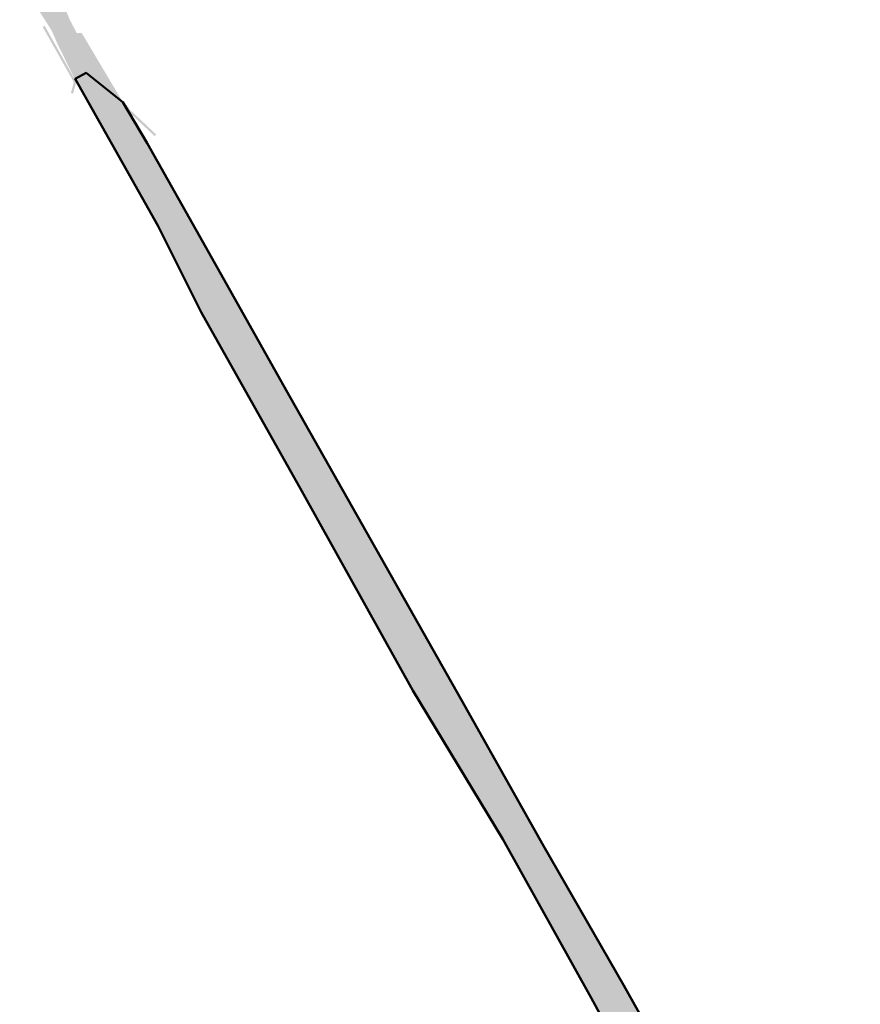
# Model space of a CAD drawing. Header units: metres. Extents: x 114133 to 114948, y 475520 to 476918.
# Tile 3 of 8: x 114417 to 114603, y 476190 to 476408. Entities that reach past the tile are written whole.
import ezdxf

# ---------------------------------------------------------------- set-up
doc = ezdxf.new("R2010")
doc.units = ezdxf.units.M
for name, color, linetype, lineweight in [('N-PV-GW-WATERGANG_SLOOT-BESTAAND', 152, 'Continuous', 18), ('N-PV-GW-WATERGANG_SLOOT-ONDER MV-A', 30, 'Continuous', 18), ('N-WE-KW-KUNSTWERK_KEERCONSTRUCTIE-A', 253, 'Continuous', 30), ('N-WE-WH-DUIKER-GD', 150, 'Continuous', 50)]:
    doc.layers.add(name, color=color, linetype=linetype, lineweight=lineweight)

msp = doc.modelspace()

# ---------------------------------------------------------------- hatches: boundary and pattern name
at = {"layer": 'N-PV-GW-WATERGANG_SLOOT-BESTAAND'}
h = msp.add_hatch(color=256, dxfattribs=at)
h.dxf.hatch_style = 1
h.paths.add_polyline_path([(114597.434, 476097.702), (114603.283, 476100.926), (114592.84, 476119.86), (114571.48, 476157.02), (114550.86, 476193.8), (114533.03, 476224.79), (114514.77, 476257.27), (114475.96, 476325.86), (114458.25, 476357.44), (114445.17, 476380.65), (114439.779, 476389.723), (114431.603, 476396.252), (114429.164, 476394.886), (114439.72, 476376.29), (114447.62, 476362.23), (114457.122, 476343.178), (114479.45, 476303.46), (114504.07, 476259.25), (114524.01, 476226.25), (114543.607, 476191.046), (114545.92, 476186.89), (114565.05, 476153.1), (114582.23, 476124.62), (114589.146, 476112.355), (114592.996, 476105.529)])
at = {"layer": 'N-PV-GW-WATERGANG_SLOOT-ONDER MV-A'}
h = msp.add_hatch(color=256, dxfattribs=at)
h.dxf.hatch_style = 1
h.paths.add_polyline_path([(114425.916, 476415.363), (114424.556, 476416.624), (114416.896, 476416.744), (114422.119, 476408.558), (114423.981, 476405.639), (114424.117, 476405.326), (114425.211, 476402.82), (114425.29, 476402.64), (114428.69, 476395.72), (114429.164, 476394.886), (114431.603, 476396.252), (114439.779, 476389.723), (114430.625, 476405.129), (114429.56, 476405.03), (114427.98, 476408.1), (114426.756, 476411.035)])
at = {"layer": 'N-WE-KW-KUNSTWERK_KEERCONSTRUCTIE-A', "transparency": 33554559}
h = msp.add_hatch(color=256, dxfattribs=at)
h.dxf.hatch_style = 1
h.paths.add_polyline_path([(114440.543, 476388.473), (114440.953, 476387.745), (114441.389, 476387.99), (114440.931, 476388.803), (114431.603, 476396.252), (114429.094, 476394.847), (114422.42, 476406.702), (114421.987, 476406.451), (114428.908, 476394.158), (114431.555, 476395.651)])
h.paths.add_polyline_path([(114429.524, 476394.505), (114428.908, 476394.158), (114428.243, 476391.783), (114428.725, 476391.648)], flags=17)
h.paths.add_polyline_path([(114446.81, 476382.221), (114447.153, 476382.585), (114441.409, 476388.002), (114440.953, 476387.745)])

# ---------------------------------------------------------------- linework, layer by layer
at = {"layer": 'N-WE-WH-DUIKER-GD'}
msp.add_lwpolyline([(114571.48, 476157.02), (114550.86, 476193.8), (114533.03, 476224.79), (114514.77, 476257.27), (114475.96, 476325.86), (114458.25, 476357.44), (114445.17, 476380.65), (114439.779, 476389.723), (114431.603, 476396.252), (114429.164, 476394.886), (114439.72, 476376.29), (114447.62, 476362.23), (114457.122, 476343.178), (114479.45, 476303.46), (114504.07, 476259.25), (114524.01, 476226.25), (114543.607, 476191.046), (114545.92, 476186.89)], dxfattribs=at)

doc.saveas('drawing.dxf')
